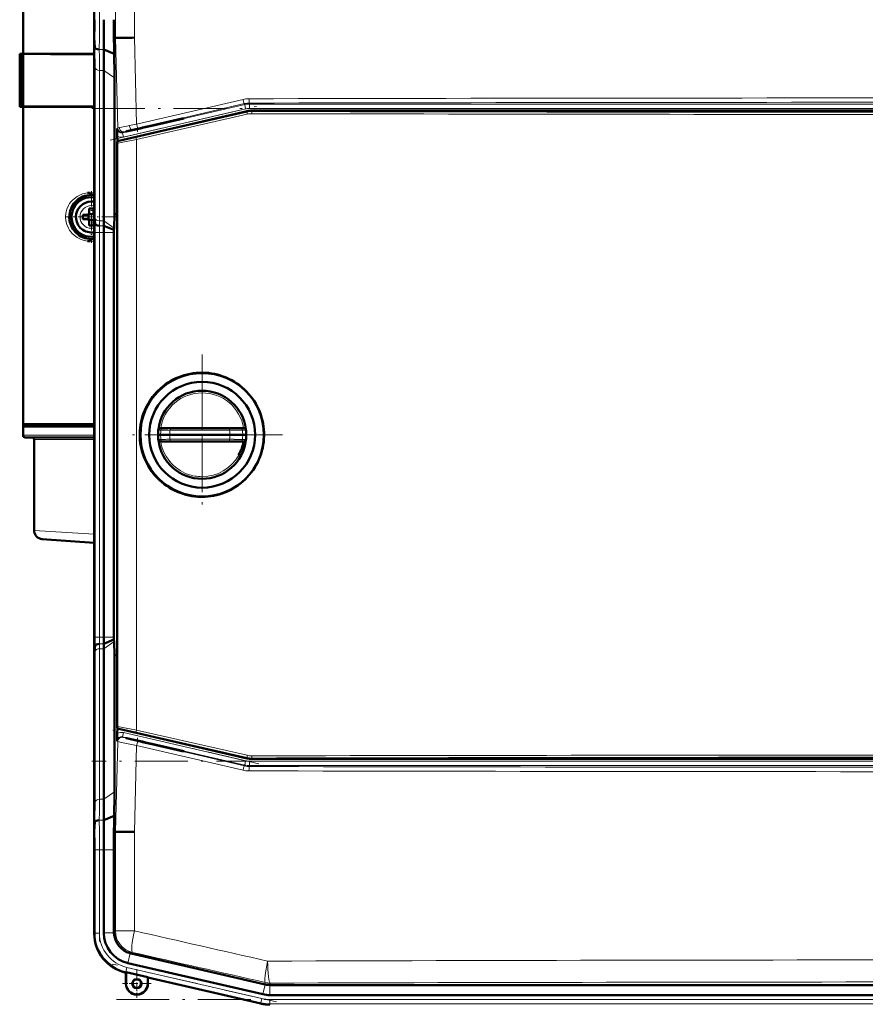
# Model space of a CAD drawing. Extents: x -1438 to 1837, y -1771 to 622.
# Tile 39 of 90: x -1233 to -1042, y 259 to 482. Entities that reach past the tile are written whole.
import ezdxf

# ---------------------------------------------------------------- set-up
doc = ezdxf.new("R2010")
doc.units = 0
doc.linetypes.add('DASHDOT', pattern=[18.5, 12, -3, 0.5, -3])

msp = doc.modelspace()

# ---------------------------------------------------------------- linework, layer by layer
at = {"color": 7, "lineweight": 50}
for p, q in [((-1232.61, 474.47), (-1232.61, 546.47)), ((-1216.48, 501.01), (-1216.48, 482.21)), ((-1216.33, 475.88), (-1216.5, 478.07)), ((-1212.01, 478.07), (-1211.68, 478.08)), ((-1211.68, 478.08), (-1211.33, 478.09)), ((-1233.36, 474.47), (-1233.35, 474.47)), ((-1233.36, 462.47), (-1233.36, 474.47)), ((-1233.36, 474.22), (-1233.36, 474.23)), ((-1233.36, 474.21), (-1233.36, 474.22)), ((-1233.35, 474.47), (-1233.31, 474.47)), ((-1233.35, 462.47), (-1233.35, 474.47)), ((-1233.11, 474.47), (-1233.31, 474.47)), ((-1233.11, 474.47), (-1233.11, 462.47)), ((-1232.61, 474.47), (-1233.11, 474.47)), ((-1216.48, 474.47), (-1232.61, 474.47)), ((-1232.31, 474.44), (-1232.61, 474.47)), ((-1232.61, 474.44), (-1232.61, 462.5)), ((-1232.57, 474.44), (-1232.61, 474.44)), ((-1232.19, 474.44), (-1232.26, 474.44)), ((-1231.76, 474.44), (-1232.19, 474.44)), ((-1229.99, 474.44), (-1231.76, 474.44)), ((-1222.9, 474.43), (-1229.99, 474.44)), ((-1216.48, 475.14), (-1216.48, 441)), ((-1216.48, 475.14), (-1216.48, 441)), ((-1211.95, 474.49), (-1214.33, 475.48)), ((-1214.29, 470.72), (-1214.29, 436.58)), ((-1211.91, 469.04), (-1211.91, 438.08)), ((-1233.36, 462.71), (-1233.36, 462.72)), ((-1233.36, 462.47), (-1233.35, 462.47)), ((-1233.35, 462.47), (-1233.31, 462.47)), ((-1233.34, 462.47), (-1233.32, 462.47)), ((-1233.11, 462.47), (-1233.31, 462.47)), ((-1233.11, 462.47), (-1232.61, 462.47)), ((-1232.61, 462.5), (-1232.58, 462.5)), ((-1232.61, 462.47), (-1232.31, 462.5)), ((-1216.48, 462.47), (-1232.61, 462.47)), ((-1232.61, 390.47), (-1232.61, 462.47)), ((-1232.26, 462.5), (-1232.19, 462.5)), ((-1232.19, 462.5), (-1231.75, 462.5)), ((-1231.75, 462.5), (-1229.99, 462.5)), ((-1229.99, 462.5), (-1229.01, 462.5)), ((-1226.51, 462.5), (-1224.27, 462.51)), ((-1221.89, 462.51), (-1218.35, 462.52)), ((-1181.85, 461.47), (-1210.89, 454.77)), ((-824.51, 461.6), (-1180.73, 461.6)), ((-1205.54, 457.74), (-1204.84, 457.91)), ((-1204.84, 457.82), (-1205.54, 457.66)), ((-1204.84, 457.91), (-1203.42, 458.24)), ((-1203.42, 458.15), (-1204.84, 457.82)), ((-1204.84, 457.82), (-1204.84, 457.91)), ((-1203.42, 458.24), (-1196.56, 459.82)), ((-1196.17, 459.82), (-1203.42, 458.15)), ((-1203.42, 458.15), (-1203.42, 458.24)), ((-1196.17, 459.82), (-1196.56, 459.82)), ((-1211.22, 454.52), (-1211.25, 455.8)), ((-1206.67, 457.49), (-1205.69, 457.72)), ((-1205.69, 457.62), (-1206.67, 457.4)), ((-1205.69, 457.72), (-1205.54, 457.74)), ((-1205.69, 457.62), (-1205.69, 457.72)), ((-1205.54, 457.66), (-1205.69, 457.62)), ((-1205.54, 457.66), (-1205.54, 457.74)), ((-1211.28, 454.28), (-1211.28, 321.87)), ((-1218.11, 437.97), (-1219.04, 437.97)), ((-1217.75, 438.11), (-1217.76, 438.12)), ((-1216.5, 438.11), (-1217.75, 438.11)), ((-1217.75, 436.83), (-1217.75, 438.11)), ((-1217.61, 439.39), (-1217.61, 438.47)), ((-1216.61, 439.39), (-1216.61, 438.47)), ((-1216.28, 435.88), (-1216.45, 438.07)), ((-1211.91, 438.08), (-1211.99, 434.95)), ((-1211.28, 438.08), (-1211.91, 438.08)), ((-1218.11, 436.97), (-1219.04, 436.97)), ((-1217.75, 436.83), (-1217.76, 436.82)), ((-1216.48, 436.83), (-1217.75, 436.83)), ((-1217.61, 435.55), (-1217.61, 436.47)), ((-1216.61, 435.55), (-1216.61, 436.47)), ((-1212, 434.53), (-1214.28, 435.48)), ((-1216.48, 433.93), (-1216.48, 342.21)), ((-1214.29, 342.21), (-1214.29, 433.93)), ((-1211.99, 434.95), (-1212, 434.53)), ((-1212, 434.53), (-1212, 433.93)), ((-1212, 433.93), (-1212, 342.21)), ((-1232.61, 389.97), (-1232.61, 390.47)), ((-1216.48, 390.47), (-1232.61, 390.47)), ((-1232.61, 387.97), (-1232.61, 389.97)), ((-1232.61, 389.97), (-1216.48, 389.97)), ((-1232.31, 389.97), (-1232.31, 390.47)), ((-1232.31, 390.47), (-1232.14, 390.47)), ((-1201.94, 389.34), (-1201.97, 389.13)), ((-1200.86, 389.58), (-1201.47, 389.58)), ((-1200.86, 389.58), (-1199.21, 389.58)), ((-1185.72, 389.58), (-1199.21, 389.58)), ((-1185.72, 389.58), (-1184.89, 389.58)), ((-1184.89, 389.58), (-1184.16, 389.58)), ((-1184.16, 389.58), (-1183.39, 389.58)), ((-1182.57, 389.58), (-1183.39, 389.58)), ((-1182.08, 389.13), (-1182.1, 389.34)), ((-1232.11, 387.47), (-1216.48, 387.47)), ((-1230.61, 387.47), (-1230.6, 387.47)), ((-1230.11, 386.97), (-1230.11, 366.4)), ((-1201.43, 388.08), (-1202.02, 388.08)), ((-1201.94, 386.82), (-1201.97, 387.03)), ((-1200.86, 386.58), (-1201.47, 386.58)), ((-1199.38, 388.08), (-1201.43, 388.08)), ((-1200.86, 386.58), (-1199.21, 386.58)), ((-1199.38, 388.08), (-1185.71, 388.08)), ((-1185.72, 386.58), (-1199.21, 386.58)), ((-1185.72, 386.58), (-1183.39, 386.58)), ((-1182.82, 388.08), (-1185.71, 388.08)), ((-1182.57, 386.58), (-1183.39, 386.58)), ((-1182.02, 388.08), (-1182.82, 388.08)), ((-1182.08, 387.03), (-1182.1, 386.82)), ((-1192.28, 373.99), (-1192.02, 373.99)), ((-1216.48, 363.58), (-1228.25, 364.4)), ((-1212, 341.61), (-1212, 342.21)), ((-1216.28, 340.26), (-1216.45, 338.07)), ((-1214.29, 305.42), (-1214.29, 339.56)), ((-1212, 341.61), (-1214.28, 340.66)), ((-1211.99, 341.19), (-1212, 341.61)), ((-1211.91, 338.07), (-1211.99, 341.19)), ((-1211.28, 338.06), (-1211.91, 338.07)), ((-1211.91, 307.11), (-1211.91, 338.07)), ((-1216.48, 301), (-1216.48, 335.14)), ((-1216.48, 301), (-1216.48, 335.14)), ((-1211.22, 321.64), (-1211.25, 320.34)), ((-1181.85, 314.68), (-1210.89, 321.39)), ((-1205.69, 318.52), (-1206.68, 318.75)), ((-1206.68, 318.65), (-1205.69, 318.43)), ((-1205.69, 318.52), (-1205.54, 318.48)), ((-1205.69, 318.52), (-1205.69, 318.43)), ((-1205.54, 318.4), (-1205.69, 318.43)), ((-1205.54, 318.48), (-1204.84, 318.32)), ((-1205.54, 318.48), (-1205.54, 318.4)), ((-1204.84, 318.24), (-1205.54, 318.4)), ((-1204.84, 318.32), (-1203.42, 318)), ((-1204.84, 318.32), (-1204.84, 318.24)), ((-1203.42, 317.9), (-1204.84, 318.24)), ((-1196.17, 316.32), (-1203.42, 318)), ((-1203.42, 318), (-1203.42, 317.9)), ((-1203.42, 317.9), (-1196.56, 316.32)), ((-1196.56, 316.32), (-1196.17, 316.32)), ((-1180.73, 314.56), (-824.51, 314.56)), ((-1211.95, 301.65), (-1214.33, 300.66)), ((-1211.98, 299.89), (-1211.95, 301.65)), ((-1216.33, 300.26), (-1216.5, 298.07)), ((-1212.01, 298.07), (-1211.98, 299.89)), ((-1212.01, 298.07), (-1211.68, 298.06)), ((-1211.33, 298.06), (-1211.68, 298.06)), ((-1216.48, 275.13), (-1216.48, 293.93)), ((-1214.29, 275.13), (-1214.29, 293.93)), ((-1212, 275.31), (-1212, 293.93)), ((-1216.47, 274.93), (-1216.48, 275.13)), ((-1216.48, 274.93), (-1216.48, 275.02)), ((-1212, 275.31), (-1212, 275.13)), ((-1177.76, 263.42), (-1208.13, 270.43)), ((-1178.25, 261.19), (-1208.82, 268.24)), ((-1209.31, 266.12), (-1209.5, 266.16)), ((-1209.31, 266.12), (-1209.5, 266.16)), ((-1209.31, 266.12), (-1209.27, 266.18)), ((-1209.31, 263.62), (-1209.31, 266.12)), ((-1209.27, 263.62), (-1209.27, 266.18)), ((-1209.27, 266.18), (-1204.34, 265.04)), ((-1204.34, 265.04), (-1204.31, 264.96)), ((-1204.34, 265.04), (-1204.34, 263.62)), ((-1204.31, 263.62), (-1204.31, 264.96)), ((-1204.31, 264.96), (-1204.31, 263.62)), ((-1178.74, 259.06), (-1204.31, 264.96)), ((-1177.76, 263.42), (-1177.73, 263.42)), ((-1176.66, 263.29), (-1176.63, 263.29)), ((-1176.63, 263.29), (-828.62, 263.29)), ((-1176.66, 261), (-1156.39, 261)), ((-843.59, 261), (-1156.39, 261))]:
    msp.add_line(p, q, dxfattribs=at)
at = {"color": 7, "linetype": 'DASHDOT', "lineweight": 18}
for p, q in [((-1215.29, 502.96), (-1215.29, 480.33)), ((-1212.84, 454.9), (-1179.14, 462.68)), ((-1216.98, 462.09), (-788.27, 462.09)), ((-1215.29, 333.04), (-1215.29, 443.1)), ((-1192.02, 406.28), (-1192.02, 369.88)), ((-1192.02, 401.08), (-1192.02, 375.08)), ((-1173.82, 388.08), (-1210.22, 388.08)), ((-1179.02, 388.08), (-1205.02, 388.08)), ((-1179.14, 313.46), (-1212.84, 321.24)), ((-788.27, 314.05), (-1216.99, 314.05)), ((-1215.29, 295.81), (-1215.29, 273.19)), ((-1175.15, 259.45), (-1212.41, 268.05)), ((-1211.46, 260), (-793.79, 260))]:
    msp.add_line(p, q, dxfattribs=at)
at = {"color": 7, "lineweight": 18}
for p, q in [((-1211.68, 478.08), (-1211.68, 500.58)), ((-1207.38, 500.58), (-1207.38, 478.14)), ((-1211.14, 457.64), (-1211.68, 478.08)), ((-1207.38, 478.14), (-1206.86, 458.52)), ((-1233.31, 474.47), (-1233.31, 462.47)), ((-1214.33, 475.48), (-1215.33, 475.48)), ((-1216.29, 471.41), (-1216.29, 437.26)), ((-1215.29, 470.72), (-1215.29, 436.58)), ((-1214.29, 470.72), (-1215.29, 470.72)), ((-1211.91, 469.04), (-1214.29, 470.72)), ((-1210.04, 456.57), (-1182.38, 462.96)), ((-1206.86, 458.52), (-1182.75, 464.14)), ((-1182.41, 463.17), (-1206.5, 457.55)), ((-1182.38, 462.96), (-1182.41, 463.17)), ((-1182.16, 461.99), (-1182.38, 462.96)), ((-1181.28, 463.3), (-1181.26, 463.09)), ((-1181.26, 463.09), (-823.99, 463.09)), ((-1181.26, 462.09), (-1181.26, 463.09)), ((-1182.16, 461.99), (-1209.82, 455.6)), ((-1206.94, 455.53), (-1181.83, 461.27)), ((-1181.78, 460.78), (-1206.9, 455.04)), ((-1181.83, 461.27), (-1181.85, 461.47)), ((-823.99, 462.09), (-1181.26, 462.09)), ((-1180.73, 461.6), (-1180.71, 461.39)), ((-1211.27, 457.52), (-1211.14, 457.64)), ((-1209.92, 456.69), (-1210.04, 456.57)), ((-1209.82, 455.6), (-1210.04, 456.57)), ((-1206.67, 457.4), (-1206.67, 457.49)), ((-1211.2, 454.23), (-1211.28, 454.28)), ((-1211.2, 321.93), (-1211.2, 454.23)), ((-1210.89, 454.77), (-1210.82, 454.71)), ((-1206.9, 455.04), (-1206.9, 321.12)), ((-1217.09, 440.04), (-1217.11, 440.04)), ((-1216.45, 438.07), (-1216.5, 438.07)), ((-1219.68, 437.49), (-1219.68, 437.47)), ((-1214.29, 436.58), (-1215.29, 436.58)), ((-1214.28, 435.48), (-1215.28, 435.48)), ((-1211.99, 434.95), (-1214.29, 436.58)), ((-1217.14, 434.9), (-1217.11, 434.9)), ((-1216.29, 433.93), (-1216.48, 433.93)), ((-1216.29, 342.21), (-1216.29, 433.93)), ((-1216.29, 433.93), (-1215.29, 433.93)), ((-1214.29, 433.93), (-1215.29, 433.93)), ((-1215.29, 342.21), (-1215.29, 433.93)), ((-1212, 433.93), (-1214.29, 433.93)), ((-1201.35, 389.14), (-1201.97, 389.13)), ((-1199.3, 389.09), (-1185.8, 389.09)), ((-1182.08, 389.13), (-1182.9, 389.14)), ((-1216.48, 387.97), (-1232.61, 387.97)), ((-1230.11, 386.97), (-1216.48, 386.97)), ((-1201.35, 387.02), (-1201.97, 387.03)), ((-1201.35, 387.02), (-1200.7, 387.03)), ((-1199.3, 387.07), (-1185.8, 387.07)), ((-1184.78, 387.04), (-1183.87, 387.02)), ((-1183.87, 387.02), (-1182.9, 387.01)), ((-1182.08, 387.03), (-1182.9, 387.01)), ((-1230.11, 366.4), (-1216.48, 365.51)), ((-1216.29, 342.21), (-1216.48, 342.21)), ((-1216.29, 342.21), (-1215.29, 342.21)), ((-1214.29, 342.21), (-1215.29, 342.21)), ((-1212, 342.21), (-1214.29, 342.21)), ((-1214.29, 339.56), (-1215.29, 339.56)), ((-1215.29, 305.42), (-1215.29, 339.56)), ((-1214.28, 340.66), (-1215.28, 340.66)), ((-1211.99, 341.19), (-1214.29, 339.56)), ((-1216.5, 338.07), (-1216.45, 338.07)), ((-1216.29, 304.74), (-1216.29, 338.88)), ((-1211.28, 321.87), (-1211.2, 321.93)), ((-1210.82, 321.44), (-1210.89, 321.39)), ((-1209.82, 320.54), (-1210.04, 319.57)), ((-1182.38, 313.18), (-1210.04, 319.57)), ((-1210.04, 319.57), (-1209.92, 319.45)), ((-1209.82, 320.54), (-1182.16, 314.16)), ((-1181.83, 314.89), (-1206.94, 320.63)), ((-1206.9, 321.12), (-1181.78, 315.38)), ((-1211.68, 298.06), (-1211.14, 318.5)), ((-1211.14, 318.5), (-1211.27, 318.62)), ((-1206.86, 317.62), (-1207.38, 298)), ((-1182.75, 312), (-1206.86, 317.62)), ((-1206.68, 318.75), (-1206.68, 318.65)), ((-1206.5, 318.59), (-1182.41, 312.97)), ((-1181.83, 314.89), (-1181.85, 314.68)), ((-1182.38, 313.18), (-1182.41, 312.97)), ((-1182.16, 314.16), (-1182.38, 313.18)), ((-1181.28, 312.84), (-1181.26, 313.05)), ((-1181.26, 314.05), (-1181.26, 313.05)), ((-1181.26, 314.05), (-823.99, 314.05)), ((-823.99, 313.05), (-1181.26, 313.05)), ((-1180.71, 314.76), (-1180.73, 314.56)), ((-1211.91, 307.11), (-1214.29, 305.42)), ((-1214.29, 305.42), (-1215.29, 305.42)), ((-1214.33, 300.66), (-1215.33, 300.66)), ((-1211.68, 275.56), (-1211.68, 298.06)), ((-1207.38, 298), (-1207.38, 275.56)), ((-1216.29, 293.93), (-1216.48, 293.93)), ((-1216.29, 293.93), (-1215.29, 293.93)), ((-1216.29, 275.07), (-1216.29, 293.93)), ((-1214.29, 293.93), (-1215.29, 293.93)), ((-1215.29, 275.07), (-1215.29, 293.93)), ((-1212, 293.93), (-1214.29, 293.93)), ((-1216.48, 274.93), (-1216.29, 275.07)), ((-1215.29, 275.07), (-1216.29, 275.07)), ((-1212, 275.13), (-1214.29, 275.13)), ((-1211.68, 275.56), (-1212, 275.31)), ((-1211.68, 275.56), (-1207.38, 275.56)), ((-1208.3, 270.48), (-1208.82, 268.24)), ((-1208.13, 270.43), (-1207.81, 270.69)), ((-1209.32, 266.31), (-1209.5, 266.16)), ((-1209.32, 266.31), (-1209.1, 267.28)), ((-1178.7, 259.24), (-1209.32, 266.31)), ((-1178.47, 260.21), (-1209.1, 267.28)), ((-1209.27, 263.62), (-1209.31, 263.62)), ((-1204.34, 263.62), (-1204.31, 263.62)), ((-1177.71, 263.85), (-1177.76, 263.42)), ((-1176.63, 263.29), (-1176.58, 263.72)), ((-1177.73, 263.42), (-1178.25, 261.19)), ((-1176.66, 263.29), (-1176.66, 261)), ((-1178.7, 259.24), (-1178.74, 259.06)), ((-1178.7, 259.24), (-1178.47, 260.21)), ((-1176.66, 260), (-828.6, 260)), ((-1176.66, 259.01), (-1176.66, 260)), ((-1176.66, 259.01), (-828.6, 259.01)), ((-1176.66, 259.01), (-1176.66, 258.82))]:
    msp.add_line(p, q, dxfattribs=at)
at = {"color": 7, "linetype": 'DASHDOT', "lineweight": 18, "ltscale": 0.020221}
msp.add_line((-1206.67, 457.56), (-1206.67, 456.75), dxfattribs=at)
at = {"color": 7, "linetype": 'DASHDOT', "lineweight": 18, "ltscale": 0.2925}
msp.add_line((-1217.11, 443.32), (-1217.11, 431.62), dxfattribs=at)
at = {"color": 7, "linetype": 'DASHDOT', "lineweight": 18, "ltscale": 0.292499}
msp.add_line((-1211.26, 437.47), (-1222.96, 437.47), dxfattribs=at)
at = {"color": 7, "linetype": 'DASHDOT', "lineweight": 18, "ltscale": 0.019753}
msp.add_line((-1206.68, 318.59), (-1206.68, 319.38), dxfattribs=at)
at = {"color": 7, "linetype": 'DASHDOT', "lineweight": 18, "ltscale": 0.1625}
for p, q in [((-1206.81, 266.87), (-1206.81, 260.37)), ((-1203.56, 263.62), (-1210.06, 263.62))]:
    msp.add_line(p, q, dxfattribs=at)
at = {"color": 7, "linetype": 'DASHDOT', "lineweight": 18, "ltscale": 0.160231}
msp.add_line((-1206.81, 266.82), (-1206.81, 260.41), dxfattribs=at)
at = {"color": 7, "linetype": 'DASHDOT', "lineweight": 18, "ltscale": 0.160233}
msp.add_line((-1203.6, 263.62), (-1210.01, 263.62), dxfattribs=at)
at = {"color": 7, "lineweight": 18}
for points in [[(-1211.14, 457.64), (-1211.13, 457.64), (-1211.09, 457.66), (-1210.79, 457.73)], [(-1209.64, 456.78), (-1209.88, 456.71), (-1209.91, 456.69), (-1209.92, 456.69)], [(-1206.9, 455.04), (-1210.4, 454.35), (-1211.08, 454.24), (-1211.18, 454.23), (-1211.2, 454.23), (-1211.2, 454.23), (-1211.2, 454.23)], [(-1210.82, 454.71), (-1210.81, 454.71), (-1210.8, 454.71), (-1210.73, 454.72), (-1210.08, 454.84), (-1206.94, 455.53)], [(-1221.04, 441.61), (-1220.32, 442.14), (-1219.75, 442.44), (-1219.1, 442.7), (-1218.38, 442.88), (-1217.97, 442.94)], [(-1221.04, 433.33), (-1221.44, 433.7), (-1221.78, 434.09), (-1222.07, 434.49), (-1222.31, 434.91), (-1222.68, 435.75), (-1222.89, 436.62), (-1222.95, 437.49), (-1222.88, 438.37), (-1222.66, 439.24), (-1222.29, 440.08), (-1222.04, 440.49), (-1221.75, 440.89), (-1221.42, 441.26), (-1221.04, 441.61)], [(-1217.97, 432), (-1218.75, 432.14), (-1219.44, 432.36), (-1220.05, 432.65), (-1220.33, 432.81), (-1221.04, 433.33)], [(-1199.21, 389.58), (-1199.21, 389.58), (-1199.22, 389.57), (-1199.23, 389.57), (-1199.24, 389.53), (-1199.29, 389.32), (-1199.3, 389.09)], [(-1185.8, 389.09), (-1185.78, 389.44), (-1185.76, 389.53), (-1185.74, 389.56), (-1185.73, 389.57), (-1185.73, 389.58), (-1185.72, 389.58)], [(-1185.8, 389.09), (-1183.54, 389.14), (-1182.9, 389.14)], [(-1199.21, 386.58), (-1199.21, 386.58), (-1199.22, 386.58), (-1199.23, 386.59), (-1199.24, 386.62), (-1199.29, 386.84), (-1199.3, 387.07)], [(-1185.8, 387.07), (-1185.78, 386.72), (-1185.76, 386.63), (-1185.74, 386.6), (-1185.73, 386.58), (-1185.73, 386.58), (-1185.72, 386.58)], [(-1211.2, 321.93), (-1211.2, 321.93), (-1211.19, 321.93), (-1211.09, 321.92), (-1210.34, 321.8), (-1206.9, 321.12)], [(-1206.94, 320.63), (-1209.24, 321.14), (-1210.62, 321.42), (-1210.79, 321.45), (-1210.81, 321.45), (-1210.81, 321.44), (-1210.82, 321.44)], [(-1209.92, 319.45), (-1209.91, 319.45), (-1209.9, 319.44), (-1209.78, 319.4), (-1208.1, 318.97), (-1206.5, 318.59)], [(-1206.86, 317.62), (-1210.3, 318.3), (-1211.09, 318.48), (-1211.13, 318.5), (-1211.14, 318.5)]]:
    msp.add_lwpolyline(points, dxfattribs=at)
at = {"color": 7, "lineweight": 50}
for points in [[(-1206.67, 457.49), (-1208.13, 457.14), (-1209.1, 456.9), (-1209.26, 456.85), (-1209.28, 456.84), (-1209.28, 456.84)], [(-1209.28, 456.84), (-1209.28, 456.84), (-1209.27, 456.84), (-1209.23, 456.84), (-1208.84, 456.92), (-1206.67, 457.4)], [(-1217.97, 442.94), (-1217.54, 442.97), (-1217.36, 442.97)], [(-1217.36, 431.97), (-1217.91, 432), (-1217.97, 432)], [(-1201.94, 389.34), (-1201.94, 389.34), (-1201.94, 389.34), (-1201.94, 389.34), (-1201.94, 389.34), (-1201.93, 389.35), (-1201.91, 389.36)], [(-1182.13, 389.36), (-1182.11, 389.34), (-1182.1, 389.34), (-1182.1, 389.34), (-1182.1, 389.34), (-1182.1, 389.34), (-1182.1, 389.34)], [(-1201.94, 386.82), (-1201.94, 386.82), (-1201.94, 386.82), (-1201.94, 386.82), (-1201.93, 386.81), (-1201.84, 386.72), (-1201.68, 386.62)], [(-1182.13, 386.8), (-1182.11, 386.82), (-1182.1, 386.82), (-1182.1, 386.82), (-1182.1, 386.82), (-1182.1, 386.82), (-1182.1, 386.82)], [(-1209.28, 319.3), (-1209.28, 319.3), (-1209.27, 319.3), (-1209.23, 319.28), (-1208.84, 319.17), (-1206.68, 318.65)], [(-1206.68, 318.75), (-1208.13, 319.07), (-1209.09, 319.28), (-1209.26, 319.3), (-1209.27, 319.3), (-1209.28, 319.3), (-1209.28, 319.3), (-1209.28, 319.3)]]:
    msp.add_lwpolyline(points, dxfattribs=at)
for centre, radius in [((-1192.02, 388.08), 14), ((-1192.02, 388.08), 12), ((-1206.81, 263.62), 1.03), ((-1206.81, 263.62), 1)]:
    msp.add_circle(centre, radius, dxfattribs=at)
for centre, radius, start, end in [((-1564.06, 482.13), 347.59, 359.3315, 0.0143), ((-1784.53, 482.07), 570.24, 359.3376, 0.0139), ((-1904.47, 482.19), 692.47, 359.65945, 0.00195), ((-1423.7, 474.89), 207.22, 0.0687, 0.8785), ((-1822.78, 465.23), 610.9, 0.86852, 1.20439), ((-1191.9, -727.53), 1205.77, 90.73585, 90.92355), ((-1236.91, -6494.63), 6969.08, 89.832007, 89.964315), ((-1236.65, -6500.78), 6975.22, 89.834329, 89.963987), ((-1226.75, -2318.97), 2793.4, 89.78937, 89.92113), ((-1554.07, 470.32), 339.78, 0.0681, 0.8707), ((-1603.37, 468.57), 391.47, 0.0681, 0.8669), ((-1236.86, 7403.69), 6941.2, 270.03533, 270.168259), ((-1236.6, 7414.76), 6952.27, 270.03533, 270.165855), ((-1150.75, 457.33), 60.52, 179.8196, 181.4448), ((-1210.78, 454.28), 0.5, 102.9976, 180.0022), ((-1217.11, 437.47), 5, 90, 180.0007), ((-1217.11, 437.49), 4.98, 82.6665, 90.0227), ((-1217.11, 437.47), 4.5, 81.8549, 278.1422), ((-1217.11, 437.47), 5, 113.356, 152.5217), ((-1217.11, 437.47), 3.5, 90, 180), ((-1217.11, 437.47), 3.5, 79.5034, 90), ((-1423.84, 441.25), 207.36, 359.1212, 359.9305), ((-1004.05, 441.25), 212.42, 180.0663, 180.8562), ((-1201.91, 437.47), 17.13, 178.3286, 181.6729), ((-1218.11, 438.47), 0.5, 270, 360), ((-1217.11, 422.26), 17.14, 89.9996, 91.6715), ((-1217.11, 422.3), 17.1, 88.3267, 90.0022), ((-1216.11, 438.47), 0.5, 180, 219.5789), ((-1563.55, 434.02), 347.08, 359.9853, 0.6691), ((-858.74, 434.01), 357.73, 179.3493, 180.0128), ((-1217.1, 437.47), 5.02, 180.0207, 189.2982), ((-1217.11, 437.47), 5, 189.3095, 207.185), ((-1217.11, 437.47), 3.5, 180, 280.4918), ((-1218.11, 436.47), 0.5, 0, 90), ((-1217.11, 452.68), 17.14, 268.3285, 270.0004), ((-1217.11, 452.64), 17.1, 269.9978, 271.6733), ((-1216.11, 436.47), 0.5, 138.3752, 180), ((-1134.47, 436.67), 79.83, 180.0641, 180.8524), ((-1079.49, 433.96), 134.8, 179.3521, 180.0124), ((-1217.11, 437.47), 5, 207.1866, 246.6173), ((-1217.11, 437.47), 5, 246.6202, 270), ((-1217.11, 437.46), 4.99, 269.9886, 277.3245), ((-1192.07, 388.08), 14.09, 89.8034, 134.0601), ((-1192.07, 388.08), 14.09, 44.258, 89.8038), ((-1192.07, 388.08), 14.1, 134.0696, 179.1699), ((-1192.02, 388.08), 10, 7.2346, 172.765), ((-1192.07, 388.08), 14.09, 314.0192, 44.2557), ((-1201.38, 388.9), 0.705, 129.6312, 139.5308), ((-1201.43, 388.96), 0.622, 113.4776, 129.4362), ((-1201.46, 389.03), 0.549, 90.4701, 113.1016), ((-1182.58, 389.03), 0.553, 67.0525, 89.5669), ((-1182.62, 388.95), 0.645, 39.9598, 66.2327), ((-1232.11, 387.97), 0.5, 180, 270), ((-1230.61, 386.97), 0.5, 0, 90), ((-1192.07, 388.08), 14.09, 179.1903, 224.261), ((-1192.02, 388.08), 10, 187.235, 352.7654), ((-1201.46, 387.14), 0.556, 247.1205, 269.4699), ((-1192.02, 388.07), 9.49, 330.6713, 350.9616), ((-1182.58, 387.14), 0.558, 270.5728, 292.8875), ((-1182.61, 387.2), 0.628, 293.5258, 320.519), ((-1192.07, 388.08), 14.09, 224.2714, 246.7188), ((-1192.07, 388.08), 14.09, 291.5606, 314.0155), ((-1192.07, 388.09), 14.1, 246.7224, 269.1382), ((-1192.07, 388.08), 14.09, 270.1953, 291.5621), ((-1228.11, 366.4), 2, 180, 266), ((-1563.55, 342.12), 347.08, 359.3309, 0.0147), ((-858.74, 342.13), 357.73, 179.9872, 180.6507), ((-1079.49, 342.18), 134.8, 179.9876, 180.6479), ((-1134.47, 339.47), 79.83, 179.1476, 179.9359), ((-1423.84, 334.89), 207.36, 0.0695, 0.8788), ((-1004.05, 334.9), 212.42, 179.1438, 179.9337), ((-1210.78, 321.87), 0.5, 179.9976, 257.0022), ((-1150.75, 318.81), 60.52, 178.5511, 180.1764), ((-1180.73, 319.56), 5, 257.002, 269.998), ((-1603.37, 307.57), 391.47, 359.1331, 359.9319), ((-1554.07, 305.82), 339.78, 359.1293, 359.9319), ((-1423.7, 301.25), 207.22, 359.1215, 359.9313), ((-1784.53, 294.07), 570.24, 359.9861, 0.6624), ((-1564.06, 294.02), 347.59, 359.9857, 0.6685), ((-1904.49, 293.95), 692.48, 359.99805, 0.34054), ((-1191.88, 1504.8), 1206.9, 269.07649, 269.26401), ((-1207.48, 274.92), 8.99, 179.9916, 257.0084), ((-1207.23, 275.13), 7.06, 179.9966, 257.0032), ((-1207, 275.31), 5, 182.1029, 254.9076), ((-1206.81, 263.62), 2.5, 180, 360), ((-1206.81, 263.62), 2.47, 180, 0), ((-1206.81, 263.62), 1, 141.2591, 359.9485), ((-1206.81, 263.62), 2.5, 270, 360), ((-1176.66, 268.07), 9.25, 257.0008, 269.9996), ((-1176.66, 268.07), 9.25, 257.0008, 269.9996), ((-1176.66, 268.07), 7.06, 257.0007, 269.9996)]:
    msp.add_arc(centre, radius, start, end, dxfattribs=at)
at = {"color": 7, "lineweight": 18}
for centre, radius, start, end in [((-1750.27, 482.08), 533.98, 359.3347, 0.0141), ((-1784.4, 482.07), 569.11, 359.3363, 0.014), ((-1534.54, 471.03), 318.25, 0.0684, 0.8743), ((-1554.43, 470.32), 339.14, 0.0683, 0.8723), ((-1002.63, -83348.09), 83812.57, 89.8777831, 90.1222151), ((-1181.39, 458.31), 5.99, 90.1091, 103.1288), ((-1181.27, 458.3), 5, 90.1491, 103.1472), ((-1002.63, -83234.55), 83698.04, 89.8777011, 90.122297), ((-1181.26, 458.09), 4, 90.0047, 102.9953), ((-1180.72, 456.4), 5, 89.8884, 102.8902), ((-1180.78, 456.4), 4.49, 89.8605, 102.8892), ((-1002.62, 84246.66), 83785.95, 269.8781811, 270.1218207), ((-1002.62, 84189.75), 83728.55, 269.8781333, 270.1218617), ((-1189.67, 360.93), 99.08, 100.9623, 102.3111), ((-1149.93, 161.67), 302.27, 100.857, 101.1749), ((-1210.27, 457.55), 0.999, 181.46, 283.0819), ((-1210.27, 457.55), 2, 240.6635, 283.005), ((-1200.47, 422.95), 35.05, 103.9245, 105.1673), ((-1180.84, 344.72), 115.71, 103.48, 104.0366), ((-1160.4, 259.87), 202.98, 103.1255, 103.506), ((-1217.37, 437.37), 5.6, 80.8603, 89.9358), ((-1216.4, 442.97), 0.961, 179.8265, 191.8802), ((-1217.11, 437.47), 2.57, 90, 179.4706), ((-1217.11, 437.47), 2.57, 75.729, 89.4706), ((-1217.11, 437.47), 2.57, 180, 269.4706), ((-1115.02, 437.37), 101.27, 180.063, 180.8443), ((-1044.81, 433.96), 171.48, 179.3589, 180.0115), ((-1134.85, 436.67), 80.44, 180.0631, 180.8454), ((-1079.12, 433.96), 136.17, 179.358, 180.0116), ((-1217.11, 437.47), 2.57, 270, 284.1208), ((-1216.4, 431.97), 0.961, 168.1286, 180.181), ((-1217.37, 437.57), 5.6, 270.0738, 279.1411), ((-1192.02, 388.09), 9.5, 90.0034, 170.9626), ((-1192.02, 388.09), 9.5, 9.0358, 89.9967), ((-1192.06, 387.98), 9.37, 172.8589, 179.3713), ((-1200.86, 389.08), 0.499, 90.1296, 173.0452), ((-1205.83, 173.8), 215.38, 88.2621, 88.8097), ((-1192.59, 388.03), 6.79, 171.029, 179.5801), ((-1192.57, 387.98), 6.85, 0.8052, 9.28), ((-1183.39, 389.08), 0.499, 7.3818, 89.8716), ((-1192.13, 387.94), 9.31, 0.8578, 7.4328), ((-1192.06, 388.18), 9.37, 180.6287, 187.1411), ((-1192.02, 388.07), 9.5, 189.0224, 249.7178), ((-1200.86, 387.08), 0.499, 186.9548, 269.8704), ((-1203.68, 522.89), 135.89, 271.258, 271.8505), ((-1192.54, 388.13), 6.84, 180.4513, 188.9396), ((-1192.57, 388.18), 6.85, 350.72, 359.1948), ((-1182.54, 484.49), 97.47, 268.0827, 268.6817), ((-1183.39, 387.08), 0.499, 270.1284, 352.6182), ((-1192.13, 388.22), 9.31, 352.5672, 359.1422), ((-1192.02, 388.07), 9.5, 269.9976, 330.6837), ((-1192.02, 388.08), 9.51, 249.7324, 269.9982), ((-1044.81, 342.18), 171.48, 179.9885, 180.6411), ((-1079.12, 342.19), 136.17, 179.9884, 180.642), ((-1115.02, 338.77), 101.27, 179.1557, 179.937), ((-1134.85, 339.47), 80.44, 179.1546, 179.9369), ((-1210.27, 318.6), 0.999, 76.9181, 178.54), ((-1210.27, 318.59), 2, 76.9951, 119.3366), ((-1180.72, 319.76), 5, 257.1098, 270.1116), ((-1180.78, 319.76), 4.49, 257.1108, 270.1395), ((-1002.62, -83470.5), 83785.95, 89.8781793, 90.1218189), ((-1002.62, -83413.59), 83728.55, 89.8781383, 90.1218667), ((-1181.27, 317.84), 5, 256.8528, 269.8509), ((-1181.26, 318.06), 4, 257.0047, 269.9953), ((-1002.63, 84010.69), 83698.04, 269.877703, 270.1222989), ((-1181.39, 317.84), 5.99, 256.8712, 269.8909), ((-1002.63, 84124.23), 83812.57, 269.8777849, 270.1222169), ((-1534.54, 305.12), 318.25, 359.1257, 359.9316), ((-1554.43, 305.82), 339.14, 359.1277, 359.9317), ((-1750.27, 294.06), 533.98, 359.9859, 0.6653), ((-1784.4, 294.07), 569.11, 359.986, 0.6637), ((-1207.3, 275.07), 8.99, 179.9996, 257.0003), ((-1207.3, 275.07), 7.99, 179.9916, 257.0084), ((-1206.68, 275.56), 5, 180.0358, 256.9642), ((-13912.29, -55864.88), 57560.09, 77.2175972, 77.2484218), ((-13873.76, -55506.81), 57197.52, 77.175311, 77.206239), ((-1002.63, -55760.57), 56029.56, 89.821502, 90.178496), ((-1176.58, 268.72), 5, 257.0045, 269.8157), ((-1002.63, -55385.32), 55649.31, 89.820894, 90.179104), ((-1176.66, 268.07), 9.06, 257.0008, 269.9996), ((-1176.66, 268.05), 8.05, 256.9878, 270.0122)]:
    msp.add_arc(centre, radius, start, end, dxfattribs=at)
at = {"color": 7, "lineweight": 50}
for centre, major_axis, ratio, start_param, end_param in [((-1215.33, 475.9), (1, 0), 0.414215, 3.173659, 4.709549), ((-1180.73, 456.6), (-4.97, -0.57), 0.999846, 4.59896, 4.825818), ((-1215.28, 435.9), (1, 0), 0.414215, 3.173659, 4.709549), ((-1192.01, 388.08), (10.01, -0.03), 0.999848, 3.039511, 3.144781), ((-1192.03, 388.08), (10.01, 0.04), 0.999848, 6.279569, 6.384829), ((-1192.01, 388.08), (10.01, 0.03), 0.999848, 3.138404, 3.243674), ((-1192.03, 388.08), (10.01, -0.04), 0.999848, 6.181541, 6.286801), ((-1215.28, 340.24), (1, 0), 0.414343, 1.573592, 3.109513), ((-1215.33, 300.25), (1, 0), 0.414186, 1.573647, 3.10953), ((-1207, 275.31), (3.11, -3.91), 0.999441, 5.34848, 5.384068), ((-1176.63, 268.29), (4.97, -0.57), 0.999653, 4.604077, 4.820701)]:
    msp.add_ellipse(centre, major_axis=major_axis, ratio=ratio, start_param=start_param, end_param=end_param, dxfattribs=at)
at = {"color": 7, "lineweight": 18}
for centre, major_axis, ratio, start_param, end_param in [((-1215.29, 471.43), (-1, 0), 0.707107, 0.034907, 1.570796), ((-1182.63, 464.14), (0.227, -0.974), 0.119647, 4.684508, 6.265606), ((-1181.26, 458.09), (-4.97, -0.57), 0.999846, 4.59896, 4.825818), ((-1181.28, 464.3), (0, -1), 0.121885, 4.712128, 6.265601), ((-1181.72, 460.78), (0.111, -0.487), 0.119115, 3.159171, 4.685159), ((-1180.71, 460.89), (-0.001, -0.5), 0.121453, 3.159176, 4.712648), ((-1208.04, 458.21), (0.234, -0.972), 0.460439, 4.611399, 6.263521), ((-1206.72, 458.52), (0.227, -0.974), 0.135666, 4.680737, 6.265569), ((-1210.14, 457.66), (0.682, -0.732), 0.99939, 3.988967, 5.7599), ((-1209.86, 457.75), (0.266, -0.964), 0.924796, 4.485603, 6.237294), ((-1210.7, 454.23), (-0.311, -0.391), 0.999751, 4.040558, 5.38422), ((-1206.83, 455.04), (0.111, -0.487), 0.135841, 3.159209, 4.68138), ((-1217.11, 442.97), (0, -0.5), 0.491591, 5.125176, 6.283346), ((-1215.29, 437.29), (-1, 0), 0.707107, 0.034907, 1.570796), ((-1217.11, 431.97), (0, -0.5), 0.491582, 3.141484, 4.299488), ((-1215.29, 338.85), (-1, 0), 0.707107, 4.712389, 6.248279), ((-1210.7, 321.93), (-0.311, 0.391), 0.999751, 0.898966, 2.242627), ((-1210.14, 318.48), (-0.682, -0.732), 0.99939, 3.664878, 5.435811), ((-1206.83, 321.12), (-0.111, -0.487), 0.135841, 4.743398, 6.265569), ((-1206.72, 317.62), (-0.227, -0.974), 0.135666, 3.159209, 4.744041), ((-1181.72, 315.38), (-0.111, -0.487), 0.119115, 4.739619, 6.265607), ((-1180.71, 315.26), (0.001, -0.5), 0.121453, 4.71213, 6.265602), ((-1182.63, 312), (-0.227, -0.974), 0.119647, 3.159172, 4.74027), ((-1181.26, 318.05), (4.97, -0.57), 0.999846, 4.59896, 4.825818), ((-1181.28, 311.84), (0, -1), 0.121885, 3.159177, 4.71265), ((-1215.29, 304.71), (-1, 0), 0.707107, 4.712389, 6.248279), ((-1206.68, 275.56), (-1.11, -4.88), 0.136195, 4.743306, 6.256759), ((-1176.58, 268.72), (-1.11, -4.88), 0.116076, 4.738807, 6.256827), ((-1176.58, 268.72), (0.02, -5), 0.119003, 4.712015, 6.256818), ((-1176.58, 268.72), (-4.97, 0.57), 0.999653, 1.681064, 1.684203)]:
    msp.add_ellipse(centre, major_axis=major_axis, ratio=ratio, start_param=start_param, end_param=end_param, dxfattribs=at)

doc.saveas('drawing.dxf')
